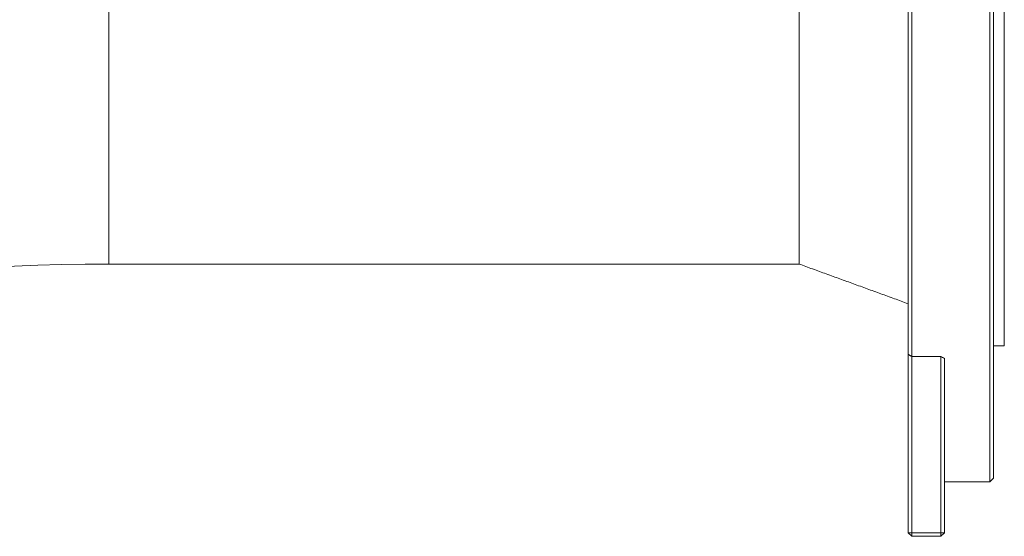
# Model space of a CAD drawing. Header units: millimetres. Extents: x 1879 to 3785, y 1424 to 3346.
# Tile 3 of 8: x 2408 to 2679, y 2428 to 2570. Entities that reach past the tile are written whole.
import ezdxf

# ---------------------------------------------------------------- set-up
doc = ezdxf.new("R2010")
doc.units = ezdxf.units.MM

msp = doc.modelspace()

# ---------------------------------------------------------------- linework, layer by layer
at = {"color": 7, "linetype": 'Continuous', "lineweight": 15}
for p, q in [((2622.74, 2502.75), (2622.74, 2695.25)), ((2679.24, 2480.25), (2679.24, 2695.25)), ((2652.74, 2477.88), (2652.74, 2690.05)), ((2653.74, 2689.48), (2653.74, 2477.31)), ((2675.24, 2442.75), (2675.24, 2689.48)), ((2676.24, 2690.05), (2676.24, 2443.75)), ((2432.74, 2502.75), (2432.74, 2687.75)), ((2652.74, 2428.75), (2652.74, 2477.88)), ((2661.74, 2477.31), (2653.74, 2477.31)), ((2653.74, 2477.31), (2653.74, 2428.75)), ((2661.74, 2428.75), (2661.74, 2477.31)), ((2662.74, 2476.73), (2662.74, 2428.75)), ((2652.74, 2428.75), (2653.74, 2428.75)), ((2652.74, 2428.75), (2653.74, 2427.75)), ((2653.74, 2427.75), (2653.74, 2428.75)), ((2653.74, 2428.75), (2661.74, 2428.75)), ((2662.74, 2428.75), (2661.74, 2428.75)), ((2661.74, 2427.75), (2661.74, 2428.75)), ((2661.74, 2427.75), (2662.74, 2428.75)), ((2661.74, 2427.75), (2653.74, 2427.75))]:
    msp.add_line(p, q, dxfattribs=at)
for centre, radius, start, end in [((2432.74, 1902.75), 600, 90, 109.81557), ((2789.24, 2695.25), 252.5, 239.6719, 239.9345)]:
    msp.add_arc(centre, radius, start, end, dxfattribs=at)
for points in [[(2432.74, 2502.75), (2622.74, 2502.75)], [(2622.74, 2502.75), (2652.74, 2491.83)], [(2676.24, 2480.25), (2679.24, 2480.25)], [(2652.74, 2477.88), (2653.74, 2477.31)], [(2662.74, 2442.75), (2675.24, 2442.75)], [(2675.24, 2442.75), (2676.24, 2443.75)]]:
    msp.add_open_spline(points, degree=1, dxfattribs=at)

doc.saveas('drawing.dxf')
